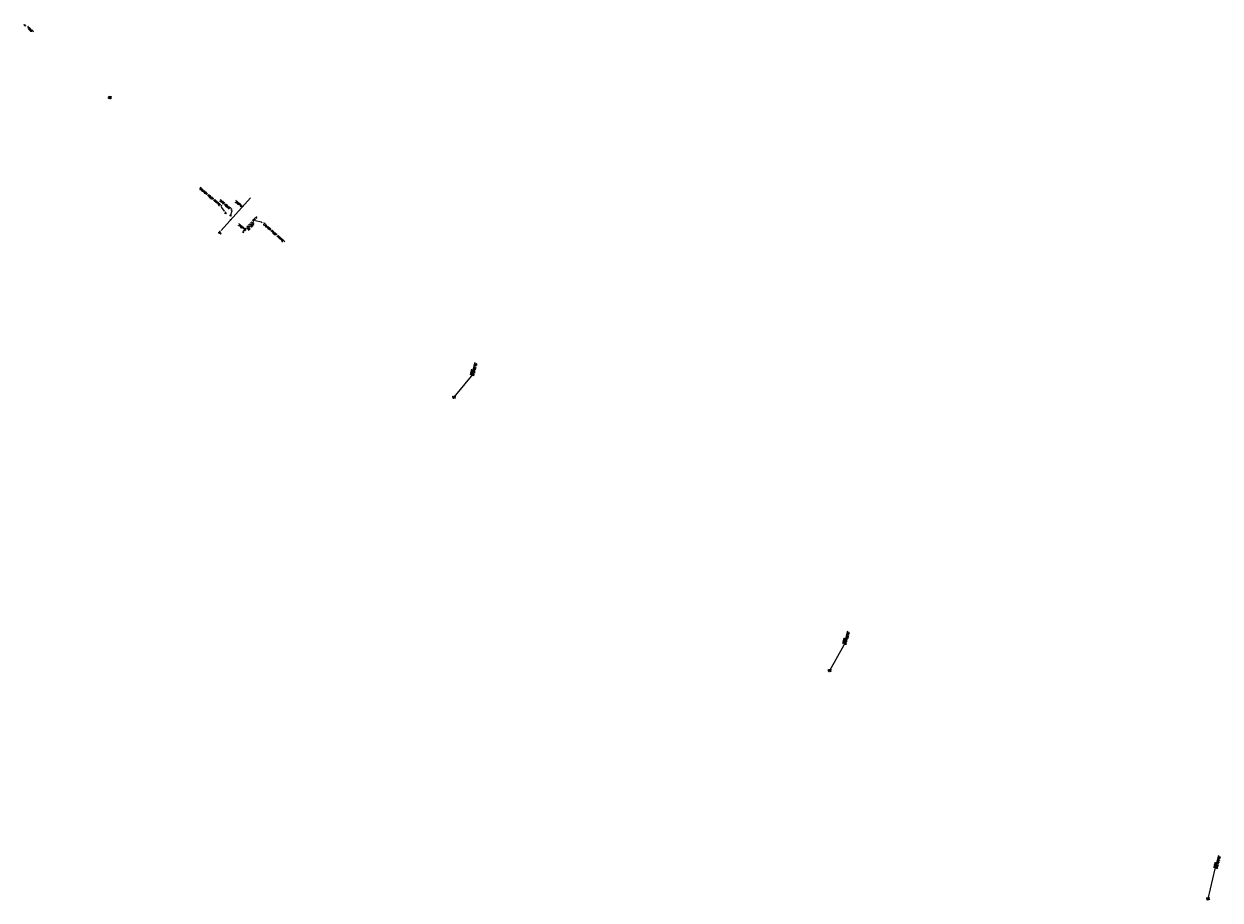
# Model space of a CAD drawing. Extents: x 0 to 213038, y 0 to 462006.
# Tile 9 of 106: x 193351 to 194914, y 404428 to 405573. Entities that reach past the tile are written whole.
import ezdxf
from ezdxf import colors
from ezdxf.entities.mleader import LeaderData, LeaderLine
from ezdxf.enums import TextEntityAlignment as Align
from ezdxf.math import Vec2, Vec3

# ---------------------------------------------------------------- set-up
doc = ezdxf.new("R2010")
doc.units = 0
doc.header["$LTSCALE"] = 20
doc.header["$MEASUREMENT"] = 0
doc.linetypes.add('1-HIDDEN', pattern=[0.1875, 0.125, -0.0625])
doc.layers.get('0').update_dxf_attribs({"linetype": 'CONTINUOUS'})
for name, color, linetype in [('DR_X_DRIVE_PIPE', 124, '1-HIDDEN'), ('DR_X_TEXT', 2, 'CONTINUOUS'), ('OFFSTA_LEAD', 7, 'CONTINUOUS'), ('OFFSTA_TEXT', 7, 'CONTINUOUS'), ('PNTDESC', 3, 'CONTINUOUS'), ('PNTELEV', 5, 'CONTINUOUS'), ('PNTNO', 7, 'CONTINUOUS'), ('PNTS', 3, 'CONTINUOUS'), ('PNTS_KAM-6-5-2025', 1, 'CONTINUOUS'), ('SN_X_BLOCKS', 94, 'CONTINUOUS'), ('SN_X_TEXT', 2, 'CONTINUOUS'), ('SV_X_MON_BLOCKS_FOUNDMARK', 7, 'CONTINUOUS'), ('UT_X_GAS', 2, 'UT_X_GAS (Short)'), ('UT_X_GAS_BLOCKS', 2, 'CONTINUOUS')]:
    doc.layers.add(name, color=color, linetype=linetype)
doc.styles.add('HY-278-M1|ROMANS', font='ROMANS.SHX')
doc.styles.add('LINETYPE', font='romans.shx', dxfattribs={"width": 0.9})
doc.styles.add('PTXT', font='TXT')
doc.styles.add('romans', font='romans.shx', dxfattribs={"width": 0.75, "oblique": 22.5})
doc.linetypes.add('UT_X_GAS (Short)', pattern='A,0.25,-0.15,0.25,-0.15,0.25,-0.15,0.25,-0.15,0.25,["G",LINETYPE,S=0.1,R=0,X=0.056,Y=-0.05],-0.2', length=2.05)
doc.dimstyles.new('20 Scale Prop', dxfattribs={"dimscale": 20, "dimtxt": 0.14, "dimasz": 0.12, "dimexe": 0.05, "dimexo": 0.05, "dimgap": 0.05, "dimtad": 1, "dimzin": 0, "dimdsep": 46, "dimtxsty": 'romans', "dimcen": 0, "dimdle": 0.1, "dimclrd": 1, "dimclre": 1, "dimclrt": 7, "dimaunit": 1, "dimadec": 4, "dimazin": 0, "dimtfac": 1, "dimtmove": 0, "dimatfit": 1, "dimfxl": 1, "dimtvp": 1, "dimtolj": 1, "dimtzin": 0, "dimarcsym": 0})

# ---------------------------------------------------------------- blocks, each defined once
blk = doc.blocks.new('SRVPNO1')
at = {"layer": 'PNTDESC', "style": 'PTXT'}
blk.add_attdef('DESC2', text='', height=1, dxfattribs=at).set_placement((0, -1.75), align=Align.CENTER)
at = {"layer": 'PNTELEV', "style": 'PTXT'}
blk.add_attdef('ELEV2', (1.5, -0.5), '', height=1, dxfattribs=at)
at = {"layer": 'PNTNO', "style": 'PTXT'}
blk.add_attdef('PT#', text='', height=1, dxfattribs=at).set_placement((0, 0.75), align=Align.CENTER)
blk = doc.blocks.new('GVENT')
at = {"flags": 128}
for points in [[(-0.025, -0.025), (0.025, -0.025), (0.025, 0.025), (-0.025, 0.025), (-0.025, -0.025)], [(0.148, 0.038), (0.147, 0.043), (0.144, 0.048), (0.139, 0.053), (0.132, 0.059), (0.127, 0.061), (0.124, 0.062), (0.118, 0.063), (0.106, 0.063), (0.101, 0.062), (0.098, 0.061), (0.094, 0.059), (0.086, 0.053), (0.081, 0.046), (0.078, 0.038), (0.076, 0.027), (0.074, 0.012), (0.074, -0.009), (0.075, -0.026), (0.079, -0.039), (0.085, -0.05), (0.09, -0.054), (0.096, -0.058), (0.107, -0.062), (0.118, -0.062), (0.128, -0.06), (0.132, -0.058), (0.136, -0.056), (0.14, -0.052), (0.144, -0.046), (0.148, -0.038), (0.148, -0.013), (0.127, -0.013)]]:
    blk.add_lwpolyline(points, dxfattribs=at)
blk = doc.blocks.new('SGN1P')
for p, q in [((0, 0), (-0.08, 0)), ((0, 0.08), (0, -0.08))]:
    blk.add_line(p, q)
blk = doc.blocks.new('MONBX')
at = {"flags": 128}
for points in [[(-0.075, 0.019), (-0.075, 0.075), (-0.019, 0.075)], [(-0.037, -0.05), (-0.037, 0.05), (0, -0.05), (0.037, 0.05), (0.037, -0.05)], [(0.018, 0.075), (0.075, 0.075), (0.075, 0.019)], [(-0.019, -0.075), (-0.075, -0.075), (-0.075, -0.019)], [(0.075, -0.019), (0.075, -0.075), (0.018, -0.075)]]:
    blk.add_lwpolyline(points, dxfattribs=at)

msp = doc.modelspace()

# ---------------------------------------------------------------- linework, layer by layer
at = {"layer": 'DR_X_DRIVE_PIPE', "flags": 128}
msp.add_lwpolyline([(193636.3, 405301.5), (193637.4, 405300.5), (193654.9, 405320), (193653.8, 405321), (193636.3, 405301.5)], close=True, dxfattribs=at)
at = {"layer": 'PNTS'}
for p in [(193637.2, 405335.3, 1122.3), (193620.7, 405317, 1121.1), (193607.5, 405299.3, 1119.2)]:
    msp.add_point(p, dxfattribs=at)
at = {"layer": 'PNTS_KAM-6-5-2025'}
for p in [(193351.9, 405571.1, 1123), (193614, 405326.4, 1122.3), (193620.7, 405323.2, 1121.6), (193634.4, 405335.3, 1123), (193650.8, 405316.7, 1121.4), (193654.4, 405320.5, 1119.3), (193636.9, 405301, 1119.1), (193638.6, 405304.9, 1122.8)]:
    msp.add_point(p, dxfattribs=at)
at = {"layer": 'UT_X_GAS', "flags": 128}
msp.add_lwpolyline([(193608.3, 405303.3), (193646.7, 405345.8)], dxfattribs=at)

# ---------------------------------------------------------------- block references
at = {"layer": 'PNTS', "xscale": 0.2, "yscale": 0.2, "zscale": 0.2}
for p, values in [((193637.2, 405335.3, 1122.3), {'PT#': 'KM1154', 'ELEV2': '1122.303', 'DESC2': 'GL ^ 1,'}), ((193620.7, 405317, 1121.1), {'PT#': 'KM1155', 'ELEV2': '1121.061', 'DESC2': 'GL ^ 2,'}), ((193607.5, 405299.3, 1119.2), {'PT#': 'KM1156', 'ELEV2': '1119.204', 'DESC2': 'GTS,'})]:
    msp.add_blockref('SRVPNO1', p, dxfattribs=at).add_auto_attribs(values)
at = {"layer": 'PNTS_KAM-6-5-2025', "xscale": 0.2, "yscale": 0.2, "zscale": 2, "rotation": 58.54733188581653}
for p, values in [((193351.9, 405571.1, 1123), {'PT#': 'KM1257', 'ELEV2': '1122.956', 'DESC2': 'SIGNPB-YIELD'}), ((193614, 405326.4, 1122.3), {'PT#': 'KM1253', 'ELEV2': '1122.259', 'DESC2': 'SIGNPB-CAUTION-TRUCKTRFFC'}), ((193620.7, 405323.2, 1121.6), {'PT#': 'KM1252', 'ELEV2': '1121.598', 'DESC2': 'SIGNPB-BIKEROUTE'}), ((193634.4, 405335.3, 1123), {'PT#': 'KM1251', 'ELEV2': '1123.023', 'DESC2': 'SIGNPB-STOP'}), ((193650.8, 405316.7, 1121.4), {'PT#': 'KM1249', 'ELEV2': '1121.436', 'DESC2': 'SIGNPB-CAUTION-TRUCKTRFFC'}), ((193654.4, 405320.5, 1119.3), {'PT#': 'KM1254', 'ELEV2': '1119.299', 'DESC2': 'DP ^ 1-18-CPP'}), ((193636.9, 405301, 1119.1), {'PT#': 'KM1255', 'ELEV2': '1119.130', 'DESC2': 'DP ^ 2-18-CPP'}), ((193638.6, 405304.9, 1122.8), {'PT#': 'KM1250', 'ELEV2': '1122.752', 'DESC2': 'SIGNPB-STOP'})]:
    msp.add_blockref('SRVPNO1', p, dxfattribs=at).add_auto_attribs(values)
at = {"layer": 'SN_X_BLOCKS', "xscale": 20, "yscale": 20, "zscale": 20}
for p, rotation in [((193351.9, 405571.1, 1123), 238.5119752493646), ((193614, 405326.4, 1122.3), 138.8444003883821), ((193620.7, 405323.2, 1121.6), 141.033358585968), ((193634.4, 405335.3, 1123), 49.14555418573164), ((193638.6, 405304.9, 1122.8), 225.2879931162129), ((193650.8, 405316.7, 1121.4), 320.4507674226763)]:
    msp.add_blockref('SGN1P', p, dxfattribs=dict(at, rotation=rotation))
at = {"layer": 'SV_X_MON_BLOCKS_FOUNDMARK', "xscale": 20, "yscale": 20, "zscale": 20}
for p, rotation in [((193462.7, 405477.1), 173.9166052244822), ((193912.7, 405085.2), 187.0560758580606), ((194403.7, 404728), 187.0560758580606), ((194898.3, 404429.7), 192.9592904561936)]:
    msp.add_blockref('MONBX', p, dxfattribs=dict(at, rotation=rotation))
at = {"layer": 'UT_X_GAS_BLOCKS', "xscale": 20, "yscale": 20, "zscale": 20, "rotation": 130.0232229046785}
msp.add_blockref('GVENT', (193607.5, 405299.3, 1119.2), dxfattribs=at)

# ---------------------------------------------------------------- texts
at = {"layer": 'DR_X_TEXT', "style": 'romans', "oblique": 22.5, "width": 0.75}
msp.add_text('18" CPP', height=2.4, rotation=48.1599, dxfattribs=at).set_placement((193643.6, 405302.5))
at = {"layer": 'OFFSTA_TEXT', "style": 'HY-278-M1|ROMANS'}
for s, p in [('0.00RT', (193934.2, 405114.1)), ('STA.329+23.85', (193937.6, 405113.2)), ('STA.323+16.46', (194424.5, 404762)), ('0.00RT', (194421, 404762.9)), ('STA.317+38.67', (194909.5, 404468.7)), ('0.00RT', (194906, 404469.6))]:
    msp.add_text(s, height=1.6, rotation=255.5213, dxfattribs=at).set_placement(p, align=Align.MIDDLE_RIGHT)
at = {"layer": 'SN_X_TEXT', "style": 'romans', "oblique": 22.5, "width": 0.75}
for s, rotation, p in [('"YIELD"', 317.5143, (193353.4, 405569.1)), ('"STOP"', 320.303, (193625.3, 405341.3)), ('"STOP"', 320.303, (193629.2, 405310.9))]:
    msp.add_text(s, height=2.4, rotation=rotation, dxfattribs=at).set_placement(p)

# ---------------------------------------------------------------- leaders
at = {"layer": 'OFFSTA_LEAD', "has_arrowhead": 0}
for points in [[(193912.7, 405085.2), (193935.7, 405113), (193940.4, 405131.1)], [(194403.7, 404728), (194422.6, 404761.8), (194427.3, 404779.9)], [(194898.3, 404429.7), (194907.6, 404468.6), (194912.3, 404486.7)]]:
    msp.add_leader(points, dimstyle='20 Scale Prop', override={"dimscale": 20, "dimasz": 0.1}, dxfattribs=at)
at = {"layer": 'SN_X_TEXT'}
ml = msp.add_multileader_mtext('Standard', dxfattribs=at)
ml.set_content('"CAUTION TRUCK TRAFFIC" ', color=256, style='romans')
ml.set_leader_properties(color=1, linetype='CONTINUOUS', lineweight=-1)
ml.build(insert=Vec2(0, 0))
ml.multileader.update_dxf_attribs({"text_right_attachment_type": 3, "dogleg_length": 0.1, "arrow_head_size": 2.4, "scale": 20})
ctx = ml.context
ctx.base_point, ctx.scale, ctx.char_height, ctx.arrow_head_size, ctx.landing_gap_size, ctx.plane_origin, ctx.plane_x_axis, ctx.plane_y_axis = Vec3(193580.1, 405359, 1121.4), 20, 2.4, 2.4, 0.6, Vec3(193639.8, 405306.9, 1121.4), Vec3(0.761957, -0.647628), Vec3(0.647628, 0.761957)
ctx.right_attachment, ctx.text_align_type = 3, 2
notes = []
notes.append((ctx, [(1, (1, 1, 0), (193609.4, 405333.5, 1121.4), (-0.761957, 0.647628), 2, [(0, [(193614, 405326.4, 1121.4)], 0, [])])]))
ctx.mtext.insert, ctx.mtext.text_direction, ctx.mtext.rotation, ctx.mtext.alignment, ctx.mtext.flow_direction = Vec3(193608.5, 405336.4, 1121.4), Vec3(0.761957, -0.647628), 5.578718, 3, 5
ml = msp.add_multileader_mtext('Standard', dxfattribs=at)
ml.set_content('"BIKE ROUTE"', color=256, style='romans')
ml.set_leader_properties(color=1, linetype='CONTINUOUS', lineweight=-1)
ml.build(insert=Vec2(0, 0))
ml.multileader.update_dxf_attribs({"text_right_attachment_type": 3, "dogleg_length": 0.1, "arrow_head_size": 2.4, "scale": 20})
ctx = ml.context
ctx.base_point, ctx.scale, ctx.char_height, ctx.arrow_head_size, ctx.landing_gap_size, ctx.plane_origin, ctx.plane_x_axis, ctx.plane_y_axis = Vec3(193606.2, 405343.2, 1121.6), 20, 2.4, 2.4, 0.6, Vec3(193601, 405344.7, 1121.6), Vec3(0.770816, -0.637058), Vec3(0.637058, 0.770816)
ctx.right_attachment, ctx.text_align_type = 3, 2
notes.append((ctx, [(0, (1, 1, 0), (193622.6, 405329.1, 1121.6), (-0.770816, 0.637058), 2, [(0, [(193620.7, 405323.2, 1121.6)], 0, [])])]))
ctx.mtext.insert, ctx.mtext.text_direction, ctx.mtext.rotation, ctx.mtext.alignment, ctx.mtext.flow_direction = Vec3(193621.6, 405332, 1121.6), Vec3(0.770816, -0.637058), 5.59251, 3, 5
ml = msp.add_multileader_mtext('Standard', dxfattribs=at)
ml.set_content('"CAUTION TRUCK TRAFFIC" ', color=256, style='romans')
ml.set_leader_properties(color=1, linetype='CONTINUOUS', lineweight=-1)
ml.build(insert=Vec2(0, 0))
ml.multileader.update_dxf_attribs({"text_right_attachment_type": 3, "dogleg_length": 0.1, "arrow_head_size": 2.4, "scale": 20})
ctx = ml.context
ctx.base_point, ctx.scale, ctx.char_height, ctx.arrow_head_size, ctx.landing_gap_size, ctx.plane_origin, ctx.plane_x_axis, ctx.plane_y_axis = Vec3(193662.1, 405313.5, 1121.4), 20, 2.4, 2.4, 0.6, Vec3(193662.7, 405307.9, 1121.4), Vec3(0.746326, -0.665581), Vec3(0.665581, 0.746326)
ctx.right_attachment = 3
notes.append((ctx, [(0, (1, 1, 0), (193660.6, 405314.8, 1121.4), (0.746326, -0.665581), 2, [(0, [(193650.8, 405316.7, 1121.4)], 0, [])])]))
ctx.mtext.insert, ctx.mtext.text_direction, ctx.mtext.rotation, ctx.mtext.flow_direction = Vec3(193663.4, 405314, 1121.4), Vec3(0.746326, -0.665581), 5.554914, 5
for ctx, leaders in notes:
    for number, flags, end, landing, length, lines in leaders:
        leader = LeaderData()
        leader.index, (leader.has_last_leader_line, leader.has_dogleg_vector, leader.attachment_direction) = number, flags
        leader.last_leader_point, leader.dogleg_vector, leader.dogleg_length = Vec3(end), Vec3(landing), length
        for number, points, colour, breaks in lines:
            line = LeaderLine()
            line.index, line.vertices, line.color, line.breaks = number, Vec3.list(points), colors.encode_raw_color(colour), breaks
            leader.lines.append(line)
        ctx.leaders.append(leader)

doc.saveas('drawing.dxf')
